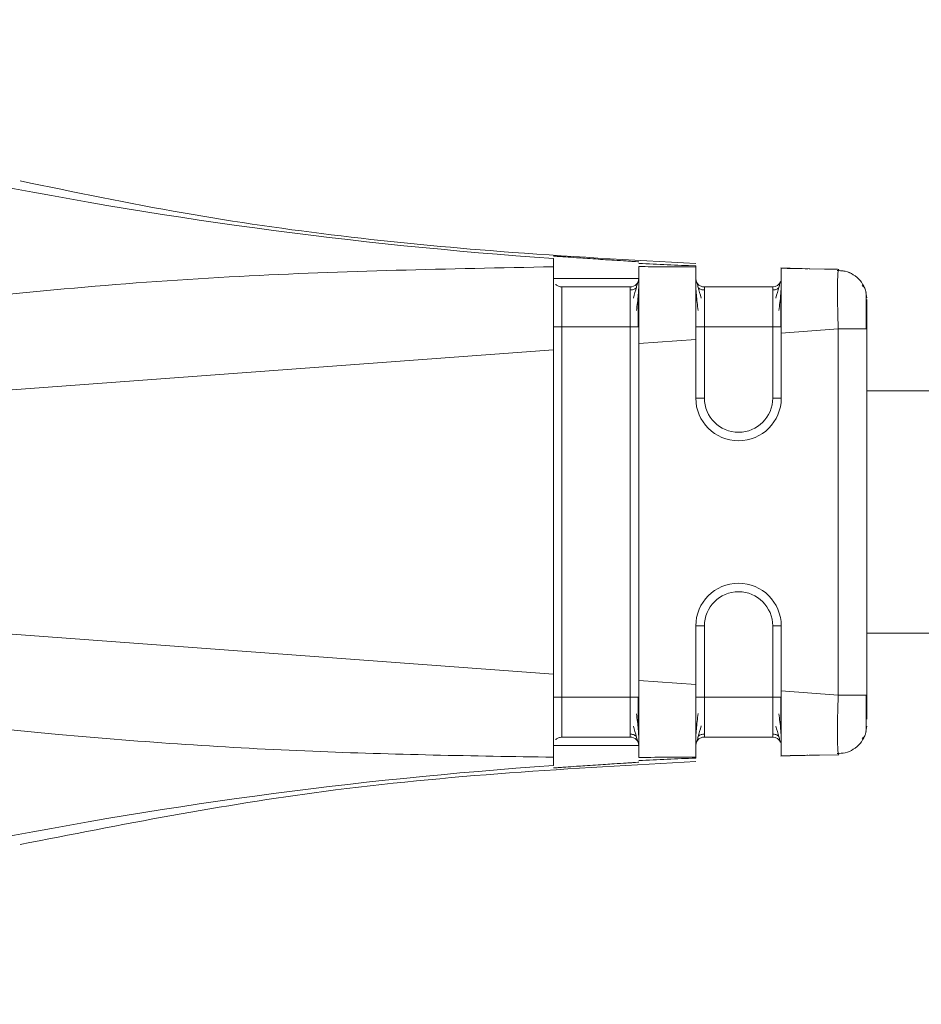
# Model space of a CAD drawing. Header units: millimetres. Extents: x -456 to 1924, y -71 to 431.
# Tile 11 of 45: x -198 to -182, y 154 to 171. Entities that reach past the tile are written whole.
import ezdxf

# ---------------------------------------------------------------- set-up
doc = ezdxf.new("R2010")
doc.units = ezdxf.units.MM

# ---------------------------------------------------------------- blocks, each defined once
blk = doc.blocks.new('Drawing View2')
at = {"color": 7, "linetype": 'Continuous', "lineweight": 18}
for p, q in [((-839.92, -4.73), (-840.416, -4.717)), ((-839.401, -4.741), (-840.41, -4.722)), ((-839.92, -4.73), (-839.423, -4.74)), ((-839.401, -4.741), (-839.409, -4.761)), ((-842.91, -4.9), (-844.41, -4.9)), ((-843.06, -5.05), (-844.26, -5.05)), ((-840.56, -5.05), (-841.76, -5.05)), ((-838.91, -5.241), (-838.928, -5.148)), ((-838.919, -5.267), (-838.919, -5.196)), ((-844.26, -5.748), (-844.26, -12.252)), ((-843.06, -5.748), (-844.26, -5.748)), ((-843.06, -12.252), (-843.06, -5.748)), ((-841.76, -5.748), (-841.76, -7)), ((-840.56, -5.748), (-841.76, -5.748)), ((-840.56, -7), (-840.56, -5.748)), ((-839.41, -5.785), (-840.41, -5.859)), ((-840.41, -5.859), (-840.41, -7)), ((-839.41, -5.785), (-839.41, -12.215)), ((-838.91, -5.785), (-838.927, -5.785)), ((-838.91, -5.785), (-838.91, -12.215)), ((-841.91, -5.97), (-842.91, -6.044)), ((-842.91, -6.044), (-842.91, -11.956)), ((-841.91, -5.97), (-841.91, -7)), ((-844.41, -6.155), (-859.605, -7.278)), ((-844.41, -6.155), (-844.41, -11.845)), ((-778.5, -6.875), (-838.91, -6.875)), ((-841.91, -7), (-841.76, -7)), ((-840.41, -7), (-840.56, -7)), ((-844.41, -11.845), (-859.605, -10.722)), ((-841.91, -11), (-841.91, -12.03)), ((-841.91, -11), (-841.76, -11)), ((-841.76, -11), (-841.76, -12.252)), ((-840.56, -12.252), (-840.56, -11)), ((-840.41, -11), (-840.56, -11)), ((-840.41, -11), (-840.41, -12.141)), ((-778.5, -11.125), (-838.91, -11.125)), ((-841.91, -12.03), (-842.91, -11.956)), ((-843.06, -12.252), (-844.26, -12.252)), ((-842.91, -12.252), (-843.06, -12.252)), ((-840.56, -12.252), (-841.76, -12.252)), ((-840.41, -12.252), (-840.56, -12.252)), ((-839.41, -12.215), (-840.41, -12.141)), ((-838.91, -12.759), (-838.928, -12.852)), ((-843.06, -12.95), (-844.26, -12.95)), ((-840.56, -12.95), (-841.76, -12.95)), ((-844.41, -13.1), (-842.91, -13.1)), ((-841.91, -13.024), (-841.91, -13.037)), ((-844.41, -13.451), (-844.41, -13.304)), ((-840.416, -13.283), (-839.92, -13.27)), ((-839.401, -13.259), (-840.41, -13.278)), ((-839.423, -13.26), (-839.92, -13.27)), ((-839.409, -13.239), (-839.401, -13.259))]:
    blk.add_line(p, q, dxfattribs=at)
at = {"color": 7, "linetype": 'Continuous', "lineweight": 18, "flags": 128}
for points in [[(-842.91, -5.748), (-842.913, -5.748), (-842.921, -5.748), (-842.935, -5.748), (-842.954, -5.748), (-842.977, -5.748), (-843.003, -5.748), (-843.031, -5.748), (-843.06, -5.748)], [(-840.41, -5.748), (-840.413, -5.748), (-840.421, -5.748), (-840.435, -5.748), (-840.454, -5.748), (-840.477, -5.748), (-840.503, -5.748), (-840.531, -5.748), (-840.56, -5.748)]]:
    blk.add_lwpolyline(points, dxfattribs=at)
at = {"color": 7, "linetype": 'Continuous', "lineweight": 18}
for centre, radius, start, end in [((-838.951, 74.858), 79.595, 250.91041, 266.06764), ((-838.985, 74.576), 79.311, 267.16326, 267.88636), ((-843.06, -4.9), 0.15, 270, 0), ((-840.56, -4.9), 0.15, 270, 337.6064), ((-841.16, -7), 0.75, 180, 0), ((-841.16, -7), 0.6, 180, 0), ((-841.16, -11), 0.75, 0, 180), ((-841.16, -11), 0.6, 0, 180), ((-843.06, -13.1), 0.15, 359.9972, 90), ((-840.56, -13.1), 0.15, 22.2284, 90), ((-838.951, -92.858), 79.595, 93.93236, 109.08957), ((-838.985, -92.577), 79.312, 92.11365, 92.83673)]:
    blk.add_arc(centre, radius, start, end, dxfattribs=at)
for points, knots in [([(-841.909, -4.639), (-843.054, -4.577), (-846.064, -4.413), (-850.034, -3.962), (-852.816, -3.386), (-853.768, -3.189)], [0, 0, 0, 0, 0.287812, 0.75612, 1, 1, 1, 1]), ([(-842.91, -4.609), (-842.921, -4.609), (-842.937, -4.607), (-843.032, -4.601), (-843.151, -4.593), (-843.311, -4.583), (-843.498, -4.571), (-843.673, -4.559), (-843.849, -4.547), (-844.031, -4.535), (-844.18, -4.524), (-844.291, -4.516), (-844.384, -4.51), (-844.4, -4.51), (-844.41, -4.509)], [0, 0, 0, 0, 0.123082, 0.18658, 0.251196, 0.361764, 0.428626, 0.503058, 0.584391, 0.652955, 0.751381, 0.816619, 0.879885, 1, 1, 1, 1]), ([(-844.41, -4.696), (-844.41, -4.65), (-844.41, -4.571), (-844.41, -4.556), (-844.41, -4.549)], [0, 0, 0, 0, 0.576678, 1, 1, 1, 1]), ([(-844.41, -4.696), (-846.248, -4.732), (-850.024, -4.806), (-854.708, -5.218), (-858.148, -5.7), (-859.988, -6.046), (-861.017, -6.301), (-861.495, -6.483), (-861.668, -6.58), (-861.736, -6.653), (-861.757, -6.697), (-861.757, -6.741), (-861.736, -6.783), (-861.696, -6.823), (-861.636, -6.863), (-861.486, -6.936), (-861.141, -7.038), (-860.488, -7.166), (-859.939, -7.236), (-859.605, -7.278)], [0, 0, 0, 0, 0.277155, 0.569443, 0.709642, 0.801656, 0.852577, 0.869317, 0.879228, 0.882226, 0.884534, 0.88657, 0.888768, 0.891502, 0.895083, 0.899771, 0.916626, 0.949186, 1, 1, 1, 1]), ([(-844.41, -5.21), (-844.41, -5.094), (-844.41, -4.858), (-844.41, -4.751), (-844.41, -4.696)], [0, 0, 0, 0, 0.490418, 1, 1, 1, 1]), ([(-842.91, -6.044), (-842.91, -5.883), (-842.91, -5.56), (-842.91, -5.138), (-842.91, -4.819), (-842.91, -4.735), (-842.91, -4.693)], [0, 0, 0, 0, 0.250822, 0.500825, 0.750972, 1, 1, 1, 1]), ([(-841.91, -4.7), (-842.095, -4.699), (-842.429, -4.696), (-842.762, -4.694), (-842.91, -4.693)], [0, 0, 0, 0, 0.556487, 1, 1, 1, 1]), ([(-841.91, -4.7), (-841.91, -4.694), (-841.91, -4.684), (-841.91, -4.682), (-841.91, -4.681)], [0, 0, 0, 0, 0.566355, 1, 1, 1, 1]), ([(-841.91, -5.97), (-841.91, -5.81), (-841.91, -5.495), (-841.91, -5.096), (-841.91, -4.798), (-841.91, -4.733), (-841.91, -4.7)], [0, 0, 0, 0, 0.255216, 0.500584, 0.743135, 1, 1, 1, 1]), ([(-840.41, -4.722), (-840.267, -4.724), (-839.951, -4.73), (-839.948, -4.73), (-839.946, -4.73)], [0, 0, 0, 0, 0.4523506, 1, 1, 1, 1]), ([(-840.41, -5.859), (-840.41, -5.709), (-840.41, -5.409), (-840.41, -5.038), (-840.41, -4.768), (-840.41, -4.737), (-840.41, -4.722)], [0, 0, 0, 0, 0.250098, 0.499887, 0.749619, 1, 1, 1, 1]), ([(-838.945, -5.07), (-838.969, -5.024), (-839.017, -4.931), (-839.14, -4.83), (-839.281, -4.767), (-839.38, -4.763), (-839.428, -4.76)], [0, 0, 0, 0, 0.25578, 0.515825, 0.767388, 1, 1, 1, 1]), ([(-839.409, -4.761), (-839.409, -4.762), (-839.412, -4.769), (-839.418, -4.843), (-839.424, -5.028), (-839.422, -5.315), (-839.417, -5.576), (-839.412, -5.715), (-839.41, -5.785)], [0, 0, 0, 0, 0.009732, 0.15501, 0.430006, 0.709355, 0.853404, 1, 1, 1, 1]), ([(-838.945, -5.07), (-838.969, -5.024), (-839.017, -4.931), (-839.14, -4.83), (-839.271, -4.771), (-839.36, -4.766), (-839.397, -4.764)], [0, 0, 0, 0, 0.269451, 0.543395, 0.808403, 1, 1, 1, 1]), ([(-844.369, -5.002), (-844.368, -5.003), (-844.356, -5.021), (-844.318, -5.042), (-844.279, -5.047), (-844.26, -5.05)], [0, 0, 0, 0, 0.038349, 0.519175, 1, 1, 1, 1]), ([(-842.92, -4.955), (-842.925, -4.967), (-842.933, -4.989), (-842.958, -5.076), (-842.986, -5.179), (-843.004, -5.246)], [0, 0, 0, 0, 0.261307, 0.514798, 1, 1, 1, 1]), ([(-842.953, -5.464), (-842.946, -5.416), (-842.932, -5.319), (-842.919, -5.183), (-842.911, -5.058), (-842.91, -4.995), (-842.91, -4.963)], [0, 0, 0, 0, 0.238318, 0.484229, 0.738103, 1, 1, 1, 1]), ([(-841.91, -4.963), (-841.91, -4.995), (-841.909, -5.058), (-841.901, -5.183), (-841.888, -5.318), (-841.874, -5.416), (-841.867, -5.464)], [0, 0, 0, 0, 0.261912, 0.51579, 0.761682, 1, 1, 1, 1]), ([(-841.816, -5.246), (-841.834, -5.179), (-841.862, -5.076), (-841.887, -4.989), (-841.895, -4.966), (-841.9, -4.955)], [0, 0, 0, 0, 0.48507, 0.738518, 1, 1, 1, 1]), ([(-840.42, -4.955), (-840.425, -4.967), (-840.433, -4.989), (-840.458, -5.076), (-840.486, -5.179), (-840.504, -5.246)], [0, 0, 0, 0, 0.261307, 0.514798, 1, 1, 1, 1]), ([(-840.453, -5.464), (-840.446, -5.416), (-840.432, -5.319), (-840.419, -5.183), (-840.411, -5.058), (-840.41, -4.995), (-840.41, -4.963)], [0, 0, 0, 0, 0.2383175, 0.4842293, 0.7381035, 1, 1, 1, 1]), ([(-844.26, -5.05), (-844.26, -5.06), (-844.26, -5.081), (-844.26, -5.243), (-844.26, -5.474), (-844.26, -5.657), (-844.26, -5.748)], [0, 0, 0, 0, 0.250957, 0.500564, 0.749846, 1, 1, 1, 1]), ([(-843.06, -5.748), (-843.06, -5.657), (-843.06, -5.474), (-843.06, -5.243), (-843.06, -5.081), (-843.06, -5.06), (-843.06, -5.05)], [0, 0, 0, 0, 0.250154, 0.499436, 0.749043, 1, 1, 1, 1]), ([(-842.953, -5.063), (-842.961, -5.069), (-842.976, -5.081), (-843.004, -5.094), (-843.032, -5.102), (-843.051, -5.102), (-843.06, -5.103)], [0, 0, 0, 0, 0.262686, 0.519977, 0.766996, 1, 1, 1, 1]), ([(-841.76, -5.103), (-841.769, -5.102), (-841.788, -5.102), (-841.816, -5.094), (-841.844, -5.082), (-841.859, -5.069), (-841.867, -5.063)], [0, 0, 0, 0, 0.2330013, 0.4800197, 0.7373119, 1, 1, 1, 1]), ([(-841.76, -5.05), (-841.76, -5.06), (-841.76, -5.081), (-841.76, -5.243), (-841.76, -5.474), (-841.76, -5.657), (-841.76, -5.748)], [0, 0, 0, 0, 0.250957, 0.500564, 0.749846, 1, 1, 1, 1]), ([(-840.56, -5.748), (-840.56, -5.657), (-840.56, -5.474), (-840.56, -5.243), (-840.56, -5.081), (-840.56, -5.06), (-840.56, -5.05)], [0, 0, 0, 0, 0.250154, 0.499436, 0.749043, 1, 1, 1, 1]), ([(-840.453, -5.063), (-840.461, -5.069), (-840.476, -5.081), (-840.504, -5.094), (-840.532, -5.102), (-840.551, -5.102), (-840.56, -5.103)], [0, 0, 0, 0, 0.262686, 0.519977, 0.766996, 1, 1, 1, 1]), ([(-838.918, -5.15), (-838.926, -5.12), (-838.942, -5.056), (-838.975, -5.037), (-838.992, -5.026)], [0, 0, 0, 0, 0.475345, 1, 1, 1, 1]), ([(-844.41, -6.155), (-844.41, -5.98), (-844.41, -5.636), (-844.41, -5.35), (-844.41, -5.21)], [0, 0, 0, 0, 0.510429, 1, 1, 1, 1]), ([(-842.92, -5.756), (-842.92, -5.703), (-842.92, -5.598), (-842.92, -5.446), (-842.92, -5.304), (-842.92, -5.226), (-842.921, -5.187)], [0, 0, 0, 0, 0.2502491, 0.5003157, 0.750202, 1, 1, 1, 1]), ([(-840.42, -5.756), (-840.42, -5.703), (-840.42, -5.598), (-840.42, -5.446), (-840.42, -5.304), (-840.42, -5.226), (-840.421, -5.187)], [0, 0, 0, 0, 0.250249, 0.500316, 0.750202, 1, 1, 1, 1]), ([(-838.918, -5.399), (-838.918, -5.361), (-838.919, -5.273), (-838.919, -5.224), (-838.919, -5.196)], [0, 0, 0, 0, 0.4300263, 1, 1, 1, 1]), ([(-838.91, -5.273), (-838.91, -5.278), (-838.91, -5.297), (-838.91, -5.419), (-838.91, -5.597), (-838.91, -5.723), (-838.91, -5.785)], [0, 0, 0, 0, 0.12452, 0.464871, 0.733495, 1, 1, 1, 1]), ([(-838.918, -5.791), (-838.918, -5.729), (-838.918, -5.603), (-838.918, -5.467), (-838.918, -5.41), (-838.918, -5.399)], [0, 0, 0, 0, 0.445553, 0.890852, 1, 1, 1, 1]), ([(-838.918, -5.791), (-838.918, -5.727), (-838.918, -5.639), (-838.918, -5.561), (-838.918, -5.54)], [0, 0, 0, 0, 0.72781, 1, 1, 1, 1]), ([(-838.927, -5.785), (-838.932, -5.785), (-838.946, -5.785), (-839.05, -5.785), (-839.213, -5.785), (-839.344, -5.785), (-839.41, -5.785)], [0, 0, 0, 0, 0.152691, 0.435127, 0.717564, 1, 1, 1, 1]), ([(-859.605, -10.722), (-860.131, -10.785), (-860.768, -10.863), (-861.448, -11.051), (-861.629, -11.128), (-861.706, -11.186), (-861.733, -11.215), (-861.749, -11.243), (-861.758, -11.274), (-861.754, -11.31), (-861.733, -11.349), (-861.695, -11.39), (-861.601, -11.461), (-861.403, -11.555), (-860.917, -11.725), (-859.947, -11.961), (-858.232, -12.284), (-855.872, -12.623), (-852.572, -12.975), (-848.719, -13.232), (-845.817, -13.281), (-844.41, -13.304)], [0, 0, 0, 0, 0.079633, 0.096416, 0.106506, 0.108989, 0.110947, 0.112535, 0.113904, 0.115836, 0.117972, 0.120667, 0.124353, 0.135955, 0.15357, 0.20236, 0.286651, 0.417176, 0.562519, 0.787792, 1, 1, 1, 1]), ([(-844.41, -12.785), (-844.41, -12.645), (-844.41, -12.36), (-844.41, -12.019), (-844.41, -11.845)], [0, 0, 0, 0, 0.489706, 1, 1, 1, 1]), ([(-842.91, -13.307), (-842.91, -13.265), (-842.91, -13.181), (-842.91, -12.862), (-842.91, -12.44), (-842.91, -12.117), (-842.91, -11.956)], [0, 0, 0, 0, 0.249034, 0.499186, 0.749184, 1, 1, 1, 1]), ([(-841.91, -13.3), (-841.91, -13.267), (-841.91, -13.202), (-841.91, -12.904), (-841.91, -12.505), (-841.91, -12.19), (-841.91, -12.03)], [0, 0, 0, 0, 0.256857, 0.499427, 0.744777, 1, 1, 1, 1]), ([(-844.26, -12.252), (-844.26, -12.343), (-844.26, -12.526), (-844.26, -12.757), (-844.26, -12.919), (-844.26, -12.94), (-844.26, -12.95)], [0, 0, 0, 0, 0.250154, 0.499436, 0.749043, 1, 1, 1, 1]), ([(-843.06, -12.95), (-843.06, -12.94), (-843.06, -12.919), (-843.06, -12.757), (-843.06, -12.526), (-843.06, -12.343), (-843.06, -12.252)], [0, 0, 0, 0, 0.250957, 0.500564, 0.749846, 1, 1, 1, 1]), ([(-842.921, -12.816), (-842.92, -12.777), (-842.92, -12.699), (-842.92, -12.559), (-842.92, -12.408), (-842.92, -12.304), (-842.92, -12.252)], [0, 0, 0, 0, 0.24996, 0.499871, 0.74992, 1, 1, 1, 1]), ([(-841.76, -12.252), (-841.76, -12.343), (-841.76, -12.526), (-841.76, -12.757), (-841.76, -12.919), (-841.76, -12.94), (-841.76, -12.95)], [0, 0, 0, 0, 0.250154, 0.499436, 0.749043, 1, 1, 1, 1]), ([(-840.56, -12.95), (-840.56, -12.94), (-840.56, -12.919), (-840.56, -12.757), (-840.56, -12.526), (-840.56, -12.343), (-840.56, -12.252)], [0, 0, 0, 0, 0.250957, 0.500564, 0.749846, 1, 1, 1, 1]), ([(-840.421, -12.816), (-840.42, -12.777), (-840.42, -12.699), (-840.42, -12.559), (-840.42, -12.408), (-840.42, -12.304), (-840.42, -12.252)], [0, 0, 0, 0, 0.24996, 0.499871, 0.74992, 1, 1, 1, 1]), ([(-840.41, -13.278), (-840.41, -13.263), (-840.41, -13.232), (-840.41, -12.962), (-840.41, -12.591), (-840.41, -12.291), (-840.41, -12.141)], [0, 0, 0, 0, 0.2502548, 0.5000928, 0.7497763, 1, 1, 1, 1]), ([(-839.41, -12.215), (-839.414, -12.354), (-839.423, -12.627), (-839.424, -12.972), (-839.418, -13.157), (-839.412, -13.231), (-839.409, -13.238), (-839.409, -13.239)], [0, 0, 0, 0, 0.289539, 0.569313, 0.844614, 0.990107, 1, 1, 1, 1]), ([(-838.918, -12.639), (-838.918, -12.616), (-838.918, -12.548), (-838.918, -12.397), (-838.918, -12.271), (-838.918, -12.209)], [0, 0, 0, 0, 0.205255, 0.602522, 1, 1, 1, 1]), ([(-838.91, -12.215), (-838.91, -12.295), (-838.91, -12.457), (-838.91, -12.575), (-838.91, -12.634)], [0, 0, 0, 0, 0.498954, 1, 1, 1, 1]), ([(-842.91, -13.035), (-842.91, -13.004), (-842.911, -12.941), (-842.919, -12.818), (-842.932, -12.684), (-842.946, -12.588), (-842.953, -12.54)], [0, 0, 0, 0, 0.262057, 0.516005, 0.761874, 1, 1, 1, 1]), ([(-841.867, -12.536), (-841.874, -12.583), (-841.888, -12.68), (-841.901, -12.814), (-841.909, -12.939), (-841.91, -13.002), (-841.91, -13.034)], [0, 0, 0, 0, 0.238194, 0.484055, 0.738008, 1, 1, 1, 1]), ([(-840.41, -13.035), (-840.41, -13.004), (-840.411, -12.941), (-840.419, -12.818), (-840.432, -12.684), (-840.446, -12.588), (-840.453, -12.54)], [0, 0, 0, 0, 0.262057, 0.516005, 0.761874, 1, 1, 1, 1]), ([(-844.41, -13.304), (-844.41, -13.249), (-844.41, -13.141), (-844.41, -12.902), (-844.41, -12.785)], [0, 0, 0, 0, 0.509411, 1, 1, 1, 1]), ([(-843.004, -12.756), (-842.986, -12.823), (-842.959, -12.924), (-842.933, -13.01), (-842.925, -13.033), (-842.921, -13.044)], [0, 0, 0, 0, 0.485154, 0.738623, 1, 1, 1, 1]), ([(-841.899, -13.044), (-841.895, -13.032), (-841.887, -13.01), (-841.861, -12.923), (-841.834, -12.821), (-841.816, -12.754)], [0, 0, 0, 0, 0.261424, 0.514828, 1, 1, 1, 1]), ([(-840.504, -12.756), (-840.486, -12.823), (-840.459, -12.924), (-840.433, -13.01), (-840.425, -13.033), (-840.421, -13.044)], [0, 0, 0, 0, 0.485154, 0.738623, 1, 1, 1, 1]), ([(-838.919, -12.804), (-838.919, -12.777), (-838.919, -12.736), (-838.918, -12.663), (-838.918, -12.639)], [0, 0, 0, 0, 0.674154, 1, 1, 1, 1]), ([(-844.369, -12.998), (-844.368, -12.996), (-844.356, -12.979), (-844.318, -12.958), (-844.279, -12.953), (-844.26, -12.95)], [0, 0, 0, 0, 0.0370225, 0.5185112, 1, 1, 1, 1]), ([(-843.06, -12.898), (-843.051, -12.898), (-843.032, -12.899), (-843.004, -12.906), (-842.976, -12.919), (-842.961, -12.932), (-842.953, -12.938)], [0, 0, 0, 0, 0.233003, 0.480022, 0.737313, 1, 1, 1, 1]), ([(-841.867, -12.937), (-841.859, -12.931), (-841.844, -12.918), (-841.816, -12.906), (-841.788, -12.898), (-841.769, -12.897), (-841.76, -12.897)], [0, 0, 0, 0, 0.2626845, 0.5199761, 0.766996, 1, 1, 1, 1]), ([(-840.56, -12.898), (-840.551, -12.898), (-840.532, -12.899), (-840.504, -12.906), (-840.476, -12.919), (-840.461, -12.932), (-840.453, -12.938)], [0, 0, 0, 0, 0.233003, 0.480022, 0.737313, 1, 1, 1, 1]), ([(-839.428, -13.24), (-839.38, -13.237), (-839.281, -13.233), (-839.14, -13.17), (-839.017, -13.069), (-838.969, -12.976), (-838.945, -12.93)], [0, 0, 0, 0, 0.232612, 0.484175, 0.74422, 1, 1, 1, 1]), ([(-838.992, -12.974), (-838.975, -12.963), (-838.942, -12.944), (-838.926, -12.88), (-838.918, -12.85)], [0, 0, 0, 0, 0.5247088, 1, 1, 1, 1]), ([(-842.91, -13.307), (-842.722, -13.306), (-842.389, -13.304), (-842.056, -13.301), (-841.91, -13.3)], [0, 0, 0, 0, 0.563222, 1, 1, 1, 1]), ([(-841.91, -13.319), (-841.91, -13.318), (-841.91, -13.315), (-841.91, -13.305), (-841.91, -13.3)], [0, 0, 0, 0, 0.55364, 1, 1, 1, 1]), ([(-839.946, -13.27), (-839.948, -13.27), (-839.951, -13.27), (-840.267, -13.276), (-840.41, -13.278)], [0, 0, 0, 0, 0.547662, 1, 1, 1, 1]), ([(-853.766, -14.835), (-851.995, -14.487), (-848.078, -13.718), (-844.091, -13.499), (-841.907, -13.379)], [0, 0, 0, 0, 0.45216, 1, 1, 1, 1]), ([(-844.41, -13.491), (-844.4, -13.49), (-844.384, -13.49), (-844.291, -13.484), (-844.18, -13.476), (-844.031, -13.465), (-843.849, -13.453), (-843.673, -13.441), (-843.498, -13.429), (-843.311, -13.417), (-843.151, -13.407), (-843.032, -13.399), (-842.937, -13.393), (-842.921, -13.391), (-842.91, -13.391)], [0, 0, 0, 0, 0.120107, 0.183374, 0.248618, 0.347036, 0.415602, 0.496942, 0.571361, 0.638218, 0.748801, 0.813411, 0.876907, 1, 1, 1, 1])]:
    blk.add_open_spline(points, degree=3, knots=knots, dxfattribs=at)
for points in [[(-841.91, -4.9), (-841.908, -4.92), (-841.903, -4.959), (-841.869, -5.009), (-841.819, -5.043), (-841.78, -5.048), (-841.76, -5.05)], [(-844.41, -5.748), (-844.408, -5.748), (-844.403, -5.748), (-844.369, -5.748), (-844.319, -5.748), (-844.28, -5.748), (-844.26, -5.748)], [(-841.91, -5.748), (-841.908, -5.748), (-841.903, -5.748), (-841.869, -5.748), (-841.819, -5.748), (-841.78, -5.748), (-841.76, -5.748)], [(-844.41, -12.252), (-844.408, -12.252), (-844.403, -12.252), (-844.369, -12.252), (-844.319, -12.252), (-844.28, -12.252), (-844.26, -12.252)], [(-841.91, -12.252), (-841.908, -12.252), (-841.903, -12.252), (-841.869, -12.252), (-841.819, -12.252), (-841.78, -12.252), (-841.76, -12.252)], [(-838.91, -12.215), (-838.918, -12.215), (-838.933, -12.215), (-839.048, -12.215), (-839.213, -12.215), (-839.344, -12.215), (-839.41, -12.215)], [(-841.91, -13.1), (-841.908, -13.08), (-841.903, -13.041), (-841.869, -12.991), (-841.819, -12.957), (-841.78, -12.952), (-841.76, -12.95)]]:
    blk.add_open_spline(points, degree=3, dxfattribs=at)

msp = doc.modelspace()

# ---------------------------------------------------------------- block references
at = {"color": 7, "linetype": 'Continuous', "lineweight": 18}
msp.add_blockref('Drawing View2', (656.209, 171.483), dxfattribs=at)

doc.saveas('drawing.dxf')
